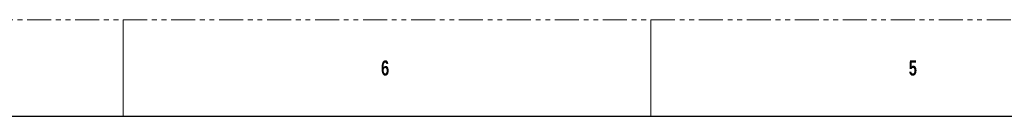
# Paper-space layout 'Sheet2' of a CAD drawing. Header units: millimetres. Extents: x 0 to 1118, y 0 to 864.
# Tile 99 of 199: x 252 to 513, y 838 to 864. Entities that reach past the tile are written whole.
import ezdxf

# ---------------------------------------------------------------- set-up
doc = ezdxf.new("R2010")
doc.units = ezdxf.units.MM
doc.linetypes.add('PHANTOM', pattern=[12.7, 6.35, -1.27, 1.27, -1.27, 1.27, -1.27])
doc.styles.add('SLDTEXTSTYLE1', font='GOTHICB.TTF', dxfattribs={"width": 0.7304})

psp = doc.layouts.new('Sheet2')

# ---------------------------------------------------------------- linework, layer by layer
at = {"color": 7, "linetype": 'PHANTOM', "lineweight": 0}
psp.add_line((0, 863.6), (1117.6, 863.6), dxfattribs=at)
at = {"color": 7, "linetype": 'Continuous', "lineweight": 0}
for p, q in [((279.4, 863.6), (279.4, 838.2)), ((419.1, 863.6), (419.1, 838.2))]:
    psp.add_line(p, q, dxfattribs=at)
at = {"color": 7, "linetype": 'Continuous', "lineweight": 30}
psp.add_line((12.7, 838.2), (1104.9, 838.2), dxfattribs=at)

# ---------------------------------------------------------------- texts
at = {"color": 7, "linetype": 'Continuous', "lineweight": 0, "char_height": 3.9688, "attachment_point": 1, "style": 'SLDTEXTSTYLE1'}
for s, insert in [('6', (347.6625, 852.8827)), ('5', (487.3625, 852.8827))]:
    psp.add_mtext(s, dxfattribs=dict(at, insert=insert))

doc.saveas('drawing.dxf')
